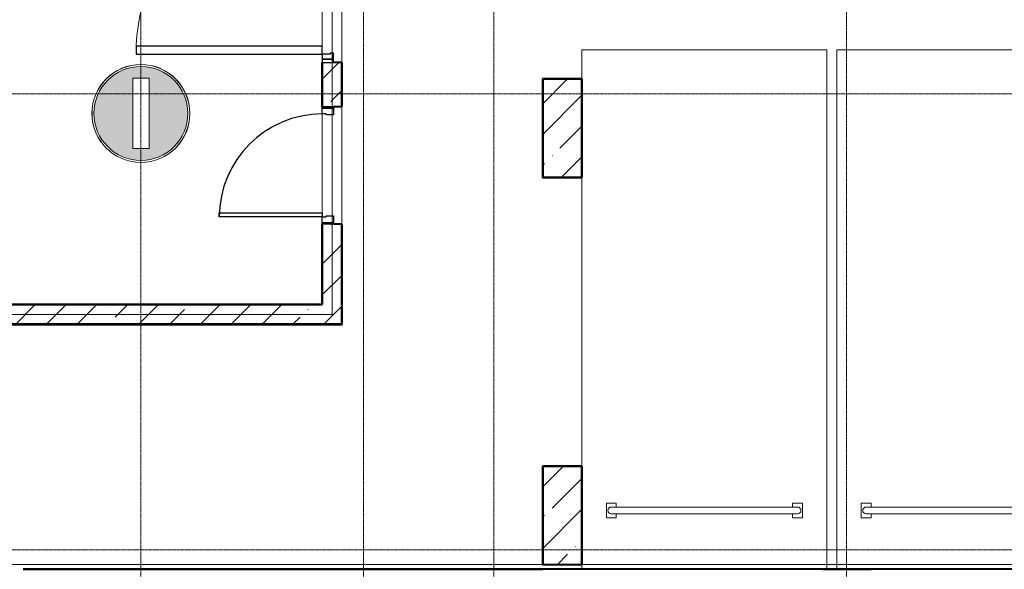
# Model space of a CAD drawing. Header units: millimetres. Extents: x 2069 to 83669, y 801 to 118701.
# Tile 36 of 145: x 12620 to 22667, y 57854 to 63460. Entities that reach past the tile are written whole.
import ezdxf

# ---------------------------------------------------------------- set-up
doc = ezdxf.new("R2010")
doc.units = ezdxf.units.MM
doc.linetypes.add('ADSK_Линия сетки', pattern=[25, 20, -2.5, 0, -2.5])
for name, color, linetype, lineweight in [('Двери', 7, 'Continuous', 18), ('Каркас_Импост', 7, 'Continuous', 30), ('Монтажный зазор', 7, 'Continuous', 30), ('Несущие колонны', 7, 'Continuous', 18), ('Оси', 7, 'Continuous', 9), ('Панель', 7, 'Continuous', 30), ('Парковка', 7, 'Continuous', 18), ('Перекрытия', 7, 'Continuous', 18), ('Проем', 7, 'Continuous', 18), ('Стены разрез', 7, 'Continuous', 40), ('Тонкие линии', 7, 'Continuous', 18)]:
    doc.layers.add(name, color=color, linetype=linetype, lineweight=lineweight)
pattern_1 = [(45, (0, 0), (-314.308964, 314.308964), []), (45, (314.3, 0), (-314.308964, 314.308964), [555.625, -111.125, 3.353, -107.772])]

# ---------------------------------------------------------------- blocks, each defined once
blk = doc.blocks.new('101_Дверь_Однопольная - _ПЧ_Мет_1000х2000_Между секциями_EI60_Пр-3585636-Оборудование_B2_-11_400__На лист секция 6_-11_400')
at = {"layer": 'Каркас_Импост', "color": 253, "true_color": 0xaaaaaa}
for p, q in [((-585, 100), (-525, 100)), ((-585, -15), (-585, 100)), ((-525, 100), (-525, 60)), ((-525, 60), (-515, 60)), ((-515, 60), (-515, -15)), ((515, 60), (525, 60)), ((515, -15), (515, 60)), ((525, 100), (585, 100)), ((525, 60), (525, 100)), ((585, 100), (585, -15)), ((-515, -15), (-585, -15)), ((585, -15), (515, -15))]:
    blk.add_line(p, q, dxfattribs=at)
at = {"layer": 'Монтажный зазор', "color": 253, "true_color": 0xaaaaaa}
for p, q in [((-600, 100), (-585, 100)), ((-600, -15), (-600, 100)), ((-585, 100), (-585, -15)), ((585, -15), (585, 100)), ((585, 100), (600, 100)), ((600, 100), (600, -15)), ((-585, -15), (-600, -15)), ((600, -15), (585, -15))]:
    blk.add_line(p, q, dxfattribs=at)
at = {"layer": 'Панель', "color": 253, "true_color": 0xaaaaaa}
for p, q in [((-525, 1150), (-485, 1150)), ((-525, 100), (-525, 1150)), ((-485, 1150), (-485, 100)), ((-485, 100), (-525, 100))]:
    blk.add_line(p, q, dxfattribs=at)
blk.add_arc((-525, 100), 1050, 0, 90, dxfattribs=at)
blk = doc.blocks.new('101_Дверь_Двупольная - _ПЧ_Мет_3600х2430_EI60-4161736-Оборудование_B2_-11_400__На лист секция 6_-11_400')
at = {"layer": 'Каркас_Импост', "color": 253, "true_color": 0xaaaaaa}
for p, q in [((-1880, 100), (-1930, 100)), ((-1930, 100), (-1930, -15)), ((-1880, 20), (-1880, 100)), ((-1870, 20), (-1880, 20)), ((-1870, -15), (-1870, 20)), ((1880, 20), (1870, 20)), ((1870, 20), (1870, -15)), ((1930, 100), (1880, 100)), ((1880, 100), (1880, 20)), ((1930, -15), (1930, 100)), ((-1930, -15), (-1870, -15)), ((1870, -15), (1930, -15))]:
    blk.add_line(p, q, dxfattribs=at)
at = {"layer": 'Монтажный зазор', "color": 253, "true_color": 0xaaaaaa}
for p, q in [((-1930, 100), (-1965, 100)), ((-1965, 100), (-1965, -15)), ((-1930, -15), (-1930, 100)), ((1965, 100), (1930, 100)), ((1930, 100), (1930, -15)), ((1965, -15), (1965, 100)), ((-1965, -15), (-1930, -15)), ((1930, -15), (1965, -15))]:
    blk.add_line(p, q, dxfattribs=at)
at = {"layer": 'Панель', "color": 253, "true_color": 0xaaaaaa}
for p, q in [((-1800, 2000), (-1880, 2000)), ((-1880, 2000), (-1880, 100)), ((-1800, 100), (-1800, 2000)), ((1880, 1960), (1800, 1960)), ((1800, 1960), (1800, 100)), ((1880, 100), (1880, 1960)), ((-1880, 100), (-1800, 100)), ((1800, 100), (1880, 100))]:
    blk.add_line(p, q, dxfattribs=at)
at = {"layer": 'Панель', "color": 253, "lineweight": 18, "true_color": 0xaaaaaa}
for centre, radius, start, end in [((-1880, 100), 1900, 360, 90), ((1880, 100), 1860, 90, 180)]:
    blk.add_arc(centre, radius, start, end, dxfattribs=at)
blk = doc.blocks.new('199_Парковочные места 3 класса и МГН - Средний класс-V18-Оборудование_B2_-11_400__На лист секция 6_-11_400')
at = {"layer": 'Парковка', "color": 253, "true_color": 0xaaaaaa}
for p, q in [((0, -5300), (0, 0)), ((0, 0), (2500, 0)), ((2500, 0), (2500, -5300)), ((250, -4625), (250, -4775)), ((250, -4625), (350, -4625)), ((300, -4665), (2200, -4665)), ((350, -4625), (350, -4665)), ((2150, -4625), (2150, -4665)), ((2150, -4625), (2250, -4625)), ((2250, -4625), (2250, -4775)), ((250, -4775), (350, -4775)), ((300, -4735), (2200, -4735)), ((350, -4735), (350, -4775)), ((2150, -4735), (2150, -4775)), ((2150, -4775), (2250, -4775))]:
    blk.add_line(p, q, dxfattribs=at)
for centre, start, end in [((300, -4700), 90, 270), ((2200, -4700), 270, 90)]:
    blk.add_arc(centre, 35, start, end, dxfattribs=at)
blk = doc.blocks.new('199_Парковочные места 3 класса и МГН - Малый класс-V19-Оборудование_B2_-11_400__На лист секция 6_-11_400')
at = {"layer": 'Парковка', "color": 253, "true_color": 0xaaaaaa}
for p, q in [((0, -300), (0, 0)), ((0, 0), (2500, 0)), ((2500, 0), (2500, -5300)), ((0, -4250), (0, -1300)), ((250, -4625), (250, -4775)), ((250, -4625), (350, -4625)), ((300, -4665), (2200, -4665)), ((350, -4625), (350, -4665)), ((2150, -4625), (2150, -4665)), ((2150, -4625), (2250, -4625)), ((2250, -4625), (2250, -4775)), ((250, -4775), (350, -4775)), ((300, -4735), (2200, -4735)), ((350, -4735), (350, -4775)), ((2150, -4735), (2150, -4775)), ((2150, -4775), (2250, -4775)), ((0, -5300), (0, -5250))]:
    blk.add_line(p, q, dxfattribs=at)
for centre, start, end in [((300, -4700), 90, 270), ((2200, -4700), 270, 90)]:
    blk.add_arc(centre, 35, start, end, dxfattribs=at)
blk = doc.blocks.new('199_Паркинг_Дорожные знаки - Въезд запрещен-5478925-Оборудование_B2_-11_400__На лист секция 6_-11_400')
at = {"layer": 'Парковка', "true_color": 0xffe2e2}
h = blk.add_hatch(color=7, dxfattribs=at)
h.paths.add_polyline_path([(-500, 0), (-494, -78), (-476, -155), (-446, -227), (-405, -294), (-354, -354), (-294, -405), (-227, -446), (-155, -476), (-78, -494), (0, -500), (78, -494), (155, -476), (227, -446), (294, -405), (354, -354), (405, -294), (446, -227), (476, -155), (494, -78), (500, 0), (494, 78), (476, 155), (446, 227), (405, 294), (354, 354), (294, 405), (227, 446), (155, 476), (78, 494), (0, 500), (-78, 494), (-155, 476), (-227, 446), (-294, 405), (-354, 354), (-405, 294), (-446, 227), (-476, 155), (-494, 78)])
h.paths.add_polyline_path([(-499, 0), (-493, 78), (-475, 154), (-445, 227), (-404, 293), (-353, 353), (-293, 404), (-227, 445), (-154, 475), (-78, 493), (0, 499), (78, 493), (154, 475), (227, 445), (293, 404), (353, 353), (404, 293), (445, 227), (475, 154), (493, 78), (499, 0), (493, -78), (475, -154), (445, -227), (404, -293), (353, -353), (293, -404), (227, -445), (154, -475), (78, -493), (0, -499), (-78, -493), (-154, -475), (-227, -445), (-293, -404), (-353, -353), (-404, -293), (-445, -227), (-475, -154), (-493, -78)])
h.paths.add_polyline_path([(-479, 0), (-473, -75), (-456, -148), (-427, -218), (-388, -282), (-339, -339), (-282, -388), (-218, -427), (-148, -456), (-75, -473), (0, -479), (75, -473), (148, -456), (218, -427), (282, -388), (339, -339), (388, -282), (427, -218), (456, -148), (473, -75), (479, 0), (473, 75), (456, 148), (427, 218), (388, 282), (339, 339), (282, 388), (218, 427), (148, 456), (75, 473), (0, 479), (-75, 473), (-148, 456), (-218, 427), (-282, 388), (-339, 339), (-388, 282), (-427, 218), (-456, 148), (-473, 75)])
h.paths.add_polyline_path([(-359, 84), (359, 84), (359, -84), (-359, -84)])
at = {"layer": 'Парковка', "color": 253, "true_color": 0xaaaaaa}
for p, q in [((359, 84), (-359, 84)), ((-359, 84), (-359, -84)), ((-359, -84), (-359, 84)), ((-359, 84), (359, 84)), ((359, -84), (359, 84)), ((359, 84), (359, -84)), ((-359, -84), (359, -84)), ((359, -84), (-359, -84))]:
    blk.add_line(p, q, dxfattribs=at)
for radius, start, end in [(500, 360, 180), (499, 360, 180), (499, 0, 180), (479, 0, 180), (479, 360, 180), (500, 180, 360), (499, 180, 360), (499, 180, 0), (479, 180, 0), (479, 180, 360)]:
    blk.add_arc((0, 0), radius, start, end, dxfattribs=at)
blk = doc.blocks.new('135_SLK_GD_AR_rvt-1-Оборудование_B2_-11_400__На лист секция 6_-11_400')
at = {"layer": 'Перекрытия', "color": 253, "true_color": 0xaaaaaa}
for p, q in [((-13046910, -9232950), (-13040310, -9232950)), ((-13039910, -9232950), (-13032210, -9232950))]:
    blk.add_line(p, q, dxfattribs=at)
at = {"layer": 'Стены разрез', "color": 253, "true_color": 0xaaaaaa}
for p, q in [((-13042560, -9227830), (-13042562, -9227830)), ((-13042562, -9227830), (-13042562, -9228280)), ((-13042560, -9228280), (-13042560, -9227830)), ((-13042360, -9227830), (-13042360, -9228280)), ((-13042358, -9227830), (-13042360, -9227830)), ((-13042358, -9228280), (-13042358, -9227830)), ((-13040310, -9227998), (-13040312, -9227998)), ((-13040312, -9227998), (-13040312, -9229000)), ((-13039908, -9227998), (-13040310, -9227998)), ((-13039908, -9228000), (-13039908, -9227998)), ((-13039908, -9229002), (-13039908, -9228000)), ((-13042562, -9228280), (-13042560, -9228280)), ((-13042360, -9228280), (-13042358, -9228280)), ((-13040312, -9229000), (-13040312, -9229002)), ((-13040312, -9229002), (-13039910, -9229002)), ((-13039910, -9229002), (-13039908, -9229002)), ((-13042560, -9229480), (-13042562, -9229480)), ((-13042562, -9229480), (-13042562, -9230298)), ((-13042560, -9230298), (-13042560, -9229480)), ((-13042360, -9229480), (-13042360, -9230500)), ((-13042358, -9229480), (-13042360, -9229480)), ((-13042358, -9230502), (-13042358, -9229480)), ((-13042562, -9230298), (-13047110, -9230298)), ((-13047110, -9230300), (-13042560, -9230300)), ((-13042560, -9230300), (-13042560, -9230298)), ((-13042360, -9230500), (-13046910, -9230500)), ((-13046908, -9230502), (-13042360, -9230502)), ((-13042360, -9230502), (-13042358, -9230502)), ((-13040310, -9231948), (-13040312, -9231948)), ((-13040312, -9231948), (-13040312, -9232950)), ((-13039908, -9231948), (-13040310, -9231948)), ((-13039908, -9231950), (-13039908, -9231948)), ((-13039908, -9232950), (-13039908, -9231950)), ((-13040312, -9232950), (-13040310, -9232950)), ((-13039910, -9232950), (-13039908, -9232950)), ((-13040310, -9232998), (-13045610, -9232998)), ((-13045610, -9232998), (-13045610, -9233000)), ((-13045610, -9233000), (-13040310, -9233000)), ((-13040310, -9233000), (-13040310, -9232998)), ((-13032210, -9232998), (-13039910, -9232998)), ((-13039910, -9232998), (-13039910, -9233000)), ((-13037460, -9233000), (-13036960, -9233000))]:
    blk.add_line(p, q, dxfattribs=at)
at = {"layer": 'Двери', "color": 253, "lineweight": 18, "true_color": 0xaaaaaa, "rotation": 89.99999999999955}
for name, p in [('101_Дверь_Двупольная - _ПЧ_Мет_3600х2430_EI60-4161736-Оборудование_B2_-11_400__На лист секция 6_-11_400', (-13042460, -9225865)), ('101_Дверь_Однопольная - _ПЧ_Мет_1000х2000_Между секциями_EI60_Пр-3585636-Оборудование_B2_-11_400__На лист секция 6_-11_400', (-13042460, -9228880))]:
    blk.add_blockref(name, p, dxfattribs=at)
at = {"layer": 'Парковка', "color": 253, "lineweight": 18, "true_color": 0xaaaaaa}
for name, p in [('199_Парковочные места 3 класса и МГН - Малый класс-V19-Оборудование_B2_-11_400__На лист секция 6_-11_400', (-13039910, -9227700)), ('199_Парковочные места 3 класса и МГН - Средний класс-V18-Оборудование_B2_-11_400__На лист секция 6_-11_400', (-13037310, -9227700))]:
    blk.add_blockref(name, p, dxfattribs=at)
at = {"layer": 'Парковка', "color": 253, "lineweight": 18, "true_color": 0xaaaaaa, "rotation": 89.99999999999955}
blk.add_blockref('199_Паркинг_Дорожные знаки - Въезд запрещен-5478925-Оборудование_B2_-11_400__На лист секция 6_-11_400', (-13044410, -9228350), dxfattribs=at)
blk = doc.blocks.new('Бетон-Прямоугольная-Колонна - CLM_Подземные этажи_В40-400х1000-V66-Оборудование_B2_-11_400__На лист секция 6_-11_400')
at = {"layer": 'Несущие колонны', "lineweight": 9, "true_color": 0xaaaaaa}
h = blk.add_hatch(dxfattribs=at)
h.set_pattern_fill('FP_29', color=253, style=0, pattern_type=2)
h.set_pattern_definition([(225, (-13040109.66, -9228500.3), (314.308964, -314.308964), []), (225, (-13040423.97, -9228500.3), (314.308964, -314.308964), [555.625, -111.125, 3.353, -107.772])])
h.paths.add_polyline_path([(-200, 500), (-200, -500), (200, -500), (200, 500)])
at = {"layer": 'Несущие колонны', "color": 253, "lineweight": 40, "true_color": 0xaaaaaa}
for p, q in [((200, 500), (-200, 500)), ((-200, 500), (-200, -500)), ((200, -500), (200, 500)), ((-200, -500), (200, -500))]:
    blk.add_line(p, q, dxfattribs=at)
blk = doc.blocks.new('Бетон-Прямоугольная-Колонна - CLM_Подземные этажи_В40-400х1000-V89-Оборудование_B2_-11_400__На лист секция 6_-11_400')
at = {"layer": 'Несущие колонны', "lineweight": 9, "true_color": 0xaaaaaa}
h = blk.add_hatch(dxfattribs=at)
h.set_pattern_fill('FP_53', color=253, style=0, pattern_type=2)
h.set_pattern_definition([(225, (-13040109.66, -9232450.3), (314.308964, -314.308964), []), (225, (-13040423.97, -9232450.3), (314.308964, -314.308964), [555.625, -111.125, 3.353, -107.772])])
h.paths.add_polyline_path([(-200, 500), (-200, -500), (200, -500), (200, 500)])
at = {"layer": 'Несущие колонны', "color": 253, "lineweight": 40, "true_color": 0xaaaaaa}
for p, q in [((200, 500), (-200, 500)), ((-200, 500), (-200, -500)), ((200, -500), (200, 500)), ((-200, -500), (200, -500))]:
    blk.add_line(p, q, dxfattribs=at)
blk = doc.blocks.new('ADSK_Дверь_Проем - ADSK_Дверь_Проем-2082792-Оборудование_B2_-11_400__На лист секция 6_-11_400')
at = {"layer": 'Проем', "color": 253, "true_color": 0xaaaaaa}
for p, q in [((-1965, 100), (1965, 100)), ((-1965, -100), (1965, -100))]:
    blk.add_line(p, q, dxfattribs=at)
blk = doc.blocks.new('ADSK_Дверь_Проем - ADSK_Дверь_Проем-2082696-Оборудование_B2_-11_400__На лист секция 6_-11_400')
at = {"layer": 'Проем', "color": 253, "true_color": 0xaaaaaa}
for p, q in [((-600, 100), (600, 100)), ((-600, -100), (600, -100))]:
    blk.add_line(p, q, dxfattribs=at)
blk = doc.blocks.new('135_SLK_GD_KR_rvt-1-Оборудование_B2_-11_400__На лист секция 6_-11_400')
at = {"layer": 'Стены разрез', "lineweight": 9, "true_color": 0xaaaaaa}
h = blk.add_hatch(dxfattribs=at)
h.set_pattern_fill('FP_6', color=253, style=0, pattern_type=2)
h.set_pattern_definition(pattern_1)
h.paths.add_polyline_path([(-13042460, -9230300), (-13042360, -9230300), (-13042360, -9229480), (-13042560, -9229480), (-13042560, -9230300)])
h.paths.add_polyline_path([(-13042445, -9228280), (-13042360, -9228280), (-13042360, -9227830), (-13042560, -9227830), (-13042560, -9228280), (-13042460, -9228280)])
h.paths.add_polyline_path([(-13042460, -9223900), (-13042360, -9223900), (-13042360, -9223500), (-13042560, -9223500), (-13042560, -9223900)])
h = blk.add_hatch(dxfattribs=at)
h.set_pattern_fill('FP_6', color=253, style=0, pattern_type=2)
h.set_pattern_definition(pattern_1)
h.paths.add_polyline_path([(-13042360, -9230500), (-13042360, -9230300), (-13046910, -9230300), (-13046910, -9230500), (-13042460, -9230500)])
at = {"layer": 'Стены разрез', "color": 253, "true_color": 0xaaaaaa}
for p, q in [((-13042560, -9227830), (-13042560, -9228280)), ((-13042360, -9227830), (-13042445, -9227830)), ((-13042360, -9228280), (-13042360, -9227830)), ((-13042445, -9228280), (-13042360, -9228280)), ((-13042560, -9229480), (-13042560, -9230300)), ((-13042360, -9229480), (-13042445, -9229480)), ((-13042360, -9230300), (-13042360, -9229480)), ((-13042560, -9230300), (-13046910, -9230300)), ((-13042360, -9230500), (-13042360, -9230300)), ((-13046910, -9230500), (-13042360, -9230500))]:
    blk.add_line(p, q, dxfattribs=at)
at = {"layer": 'Двери', "color": 253, "lineweight": 18, "true_color": 0xaaaaaa}
for name, p, rotation in [('ADSK_Дверь_Проем - ADSK_Дверь_Проем-2082792-Оборудование_B2_-11_400__На лист секция 6_-11_400', (-13042460, -9225865), 269.9999999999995), ('ADSK_Дверь_Проем - ADSK_Дверь_Проем-2082696-Оборудование_B2_-11_400__На лист секция 6_-11_400', (-13042460, -9228880), 89.99999999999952)]:
    blk.add_blockref(name, p, dxfattribs=dict(at, rotation=rotation))
at = {"layer": 'Несущие колонны', "color": 253, "lineweight": 18, "true_color": 0xaaaaaa, "rotation": 180}
for name, p in [('Бетон-Прямоугольная-Колонна - CLM_Подземные этажи_В40-400х1000-V66-Оборудование_B2_-11_400__На лист секция 6_-11_400', (-13040110, -9228500)), ('Бетон-Прямоугольная-Колонна - CLM_Подземные этажи_В40-400х1000-V89-Оборудование_B2_-11_400__На лист секция 6_-11_400', (-13040110, -9232450))]:
    blk.add_blockref(name, p, dxfattribs=at)
blk = doc.blocks.new('135_SLK_K1-2-3_KR_rvt-1-Оборудование_B2_-11_400__На лист секция 6_-11_400')
at = {"layer": 'Несущие колонны', "color": 253, "lineweight": 40, "true_color": 0xaaaaaa}
for p, q in [((-13040560, -9233000), (-13041060, -9233000)), ((-13036960, -9233000), (-13037460, -9233000))]:
    blk.add_line(p, q, dxfattribs=at)
at = {"layer": 'Стены разрез', "color": 253, "true_color": 0xaaaaaa}
for p, q in [((-13042360, -9233000), (-13045610, -9233000)), ((-13041060, -9233000), (-13042360, -9233000)), ((-13039910, -9233000), (-13040560, -9233000))]:
    blk.add_line(p, q, dxfattribs=at)
blk = doc.blocks.new('A$C946fac60')
at = {"layer": 'Оси', "color": 253, "linetype": 'ADSK_Линия сетки', "true_color": 0xaaaaaa}
for p, q in [((10902.7, 800), (10902.7, 90869.8)), ((13172.7, 800), (13172.7, 90869.8)), ((14502.7, 800), (14502.7, 90869.8)), ((18102.7, 800), (18102.7, 90869.8)), ((78533.6, 39881.6), (800, 39881.6)), ((78533.6, 35231.6), (800, 35231.6))]:
    blk.add_line(p, q, dxfattribs=at)
at = {"layer": 'Тонкие линии', "color": 253, "true_color": 0xaaaaaa}
for p, q in [((12852.7, 37631.6), (12852.7, 44431.6)), ((8302.7, 37631.6), (12852.7, 37631.6))]:
    blk.add_line(p, q, dxfattribs=at)
at = {"lineweight": 5}
for name in ['135_SLK_GD_KR_rvt-1-Оборудование_B2_-11_400__На лист секция 6_-11_400', '135_SLK_GD_AR_rvt-1-Оборудование_B2_-11_400__На лист секция 6_-11_400', '135_SLK_K1-2-3_KR_rvt-1-Оборудование_B2_-11_400__На лист секция 6_-11_400']:
    blk.add_blockref(name, (13055312.4, 9268031.9), dxfattribs=at)

msp = doc.modelspace()

# ---------------------------------------------------------------- block references
msp.add_blockref('A$C946fac60', (2954, 22822))

doc.saveas('drawing.dxf')
